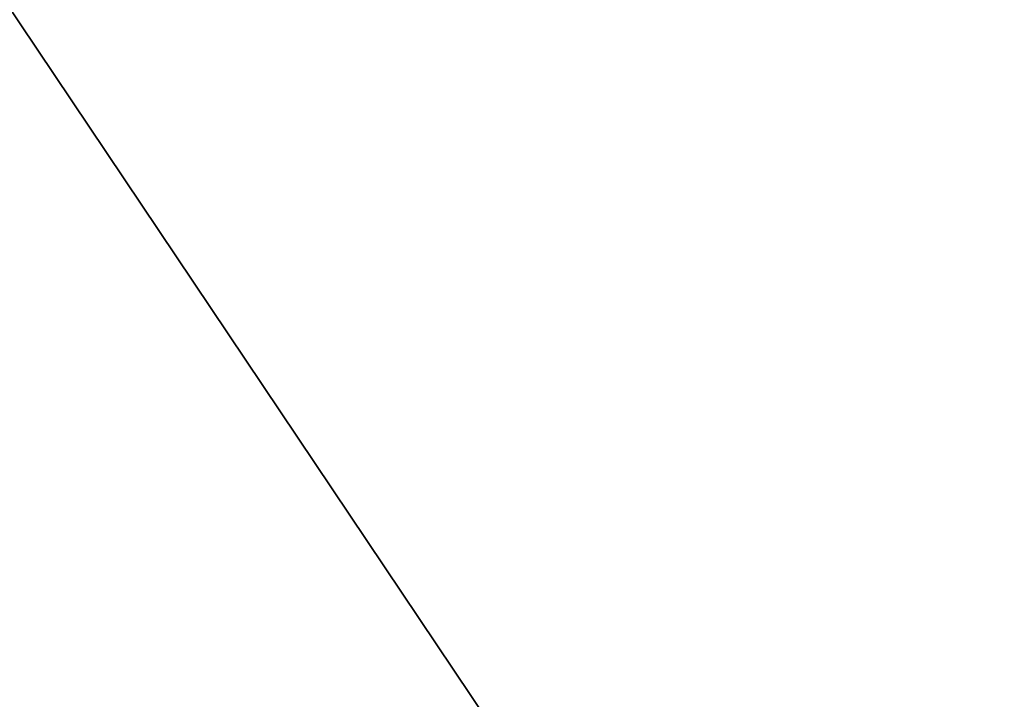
# Model space of a CAD drawing. Extents: x 0 to 457, y -4 to 453.
# Tile 149 of 256: x 129.5484 to 129.5823, y 127.1608 to 127.1842. Entities that reach past the tile are written whole.
import ezdxf

# ---------------------------------------------------------------- set-up
doc = ezdxf.new("R2010")
doc.units = 0
doc.layers.get('0').update_dxf_attribs({"color": 13, "linetype": 'CONTINUOUS'})

# ---------------------------------------------------------------- blocks, each defined once
blk = doc.blocks.new('GROUP_16')
blk.add_line((52.204497, 58.388846, 7.581079), (47.005751, 60.939053, 7.581079))
mesh = blk.add_polyface()
corners = [(46.969919, 60.832763, 74.258784), (41.704078, 68.046388, 69.284271), (41.317005, 61.944887, 74.258784), (48.922987, 66.626178, 69.284271)]
mesh.append_faces([[corners[k] for k in face] for face in [(0, 1, 2), (1, 0, 3)]], dxfattribs={"vtx0": -1})
mesh = blk.add_polyface()
corners = [(52.204497, 58.388846, 7.581079), (47.818979, 63.351342, 9.578877), (47.005751, 60.939053, 7.581079), (53.614361, 60.50846, 9.578877)]
mesh.append_faces([[corners[k] for k in face] for face in [(0, 1, 2), (1, 0, 3)]], dxfattribs={"vtx0": -1})
mesh = blk.add_polyface()
corners = [(45.986626, 57.916008, 5.553068), (41.324106, 62.056829, 7.581079), (41.122129, 58.873023, 5.553068), (47.005751, 60.939053, 7.581079)]
mesh.append_faces([[corners[k] for k in face] for face in [(0, 1, 2), (1, 0, 3)]], dxfattribs={"vtx0": -1})
mesh = blk.add_polyface()
corners = [(48.279356, 52.487722, 77.955181), (46.969919, 60.832763, 74.258784), (44.741679, 54.223103, 77.955181), (52.142376, 58.295452, 74.258784)]
mesh.append_faces([[corners[k] for k in face] for face in [(0, 1, 2), (1, 0, 3)]], dxfattribs={"vtx0": -1})
blk = doc.blocks.new('GROUP_7')
blk.add_blockref('GROUP_16', (0, 0, 40))
blk = doc.blocks.new('COMPONENT_9')
at = {"xscale": 0.4000000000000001, "yscale": 0.4000000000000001, "zscale": 0.4000000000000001}
blk.add_blockref('GROUP_7', (84.478492, 84.054273, 46.93731), dxfattribs=at)
blk = doc.blocks.new('GROUP_2')
at = {"rotation": 150}
blk.add_blockref('COMPONENT_9', (236.548999, 151.905576, 200), dxfattribs=at)

msp = doc.modelspace()

# ---------------------------------------------------------------- block references
msp.add_blockref('GROUP_2', (36.686424, 17.498938, -0.189035))

doc.saveas('drawing.dxf')
